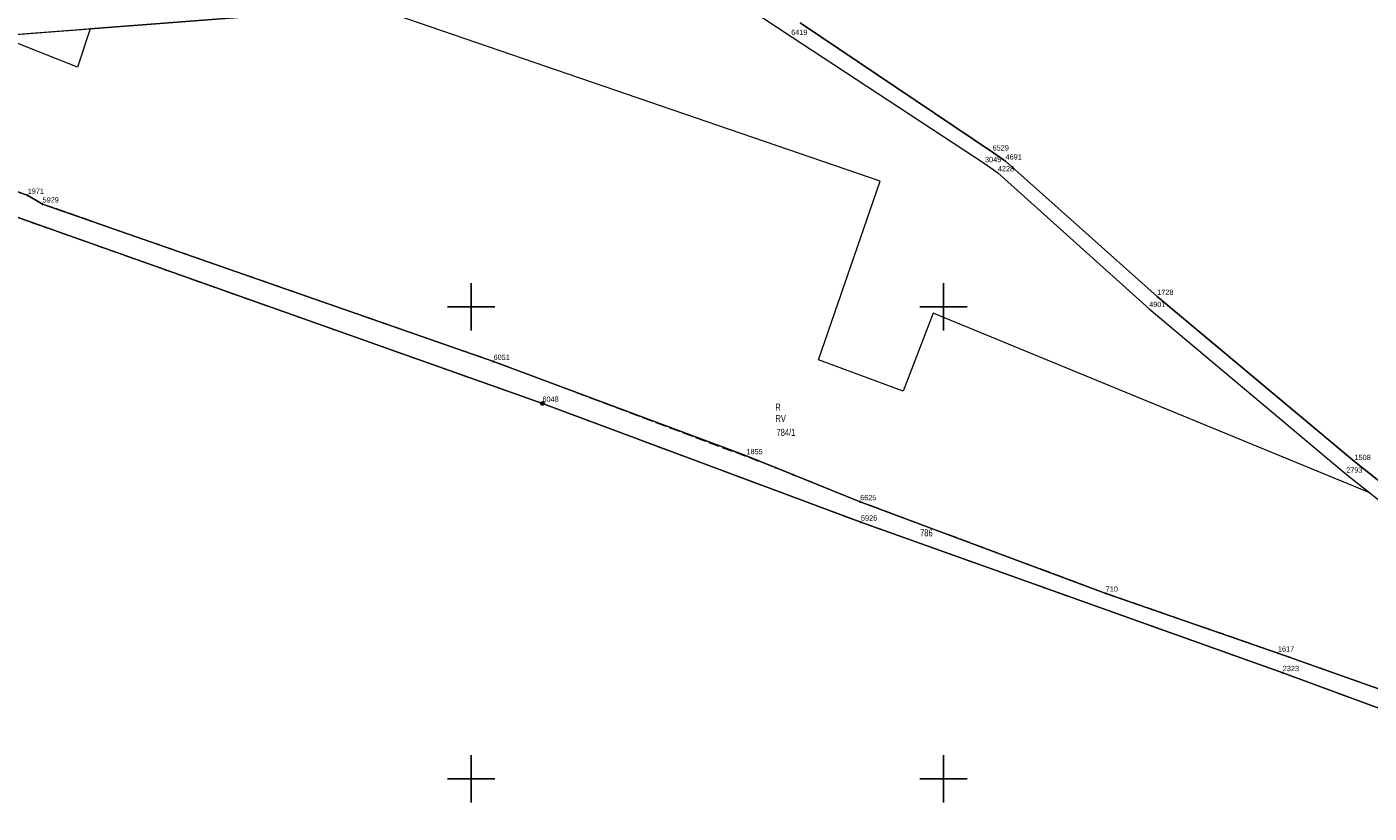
# Model space of a CAD drawing. Header units: metres. Extents: x 5548743 to 5556416, y 5707500 to 5714000.
# Tile 228 of 244: x 5554606 to 5554890, y 5710093 to 5710259. Entities that reach past the tile are written whole.
import ezdxf
from ezdxf.enums import TextEntityAlignment as Align

# ---------------------------------------------------------------- set-up
doc = ezdxf.new("R2010")
doc.units = ezdxf.units.M
doc.linetypes.add('2.25_0.75', pattern=[3, 2.25, -0.75])
doc.linetypes.add('219-1000', pattern=[0])
doc.layers.get('0').update_dxf_attribs({"color": 2, "lineweight": 5})
doc.styles.get("Standard").update_dxf_attribs({"font": 'Working1250', "width": 0.75})

# ---------------------------------------------------------------- blocks, each defined once
blk = doc.blocks.new('203')
at = {"linetype": 'Continuous', "lineweight": 0}
h = blk.add_hatch(color=0, dxfattribs=at)
edge = h.paths.add_edge_path()
edge.add_arc((0, 0), 0.09, 0, 360)
blk = doc.blocks.new('202')
at = {"color": 0, "linetype": 'Continuous', "lineweight": 0}
blk.add_circle((0, 0), 0.4, dxfattribs=at)
blk = doc.blocks.new('PIKIETAW1891')
at = {"color": 0}
blk.add_circle((0, 0), 0.09, dxfattribs=at)
blk = doc.blocks.new('RAMKA1000K')
at = {"color": 0}
for p, q in [((300, 195), (300, 205)), ((400, 195), (400, 205)), ((295, 200), (305, 200)), ((395, 200), (405, 200)), ((300, 95), (300, 105)), ((400, 95), (400, 105)), ((295, 100), (305, 100)), ((395, 100), (405, 100))]:
    blk.add_line(p, q, dxfattribs=at)

msp = doc.modelspace()

# ---------------------------------------------------------------- linework, layer by layer
at = {"layer": '217-kontur klasyfikacyjny', "color": 3, "linetype": 'CONTINUOUS', "lineweight": 18, "flags": 128}
for points in [[(5554679.16, 5710263.47), (5554619.32, 5710258.89)], [(5554786.6, 5710226.62), (5554679.16, 5710263.47)], [(5554616.66, 5710250.75), (5554599.89, 5710257.4)], [(5554619.32, 5710258.89), (5554616.66, 5710250.75)], [(5554530.04, 5710251.5), (5554606.13, 5710223.61)], [(5554715.11, 5710179.55), (5554571.97, 5710230.31)], [(5554773.56, 5710188.8), (5554786.6, 5710226.62)], [(5554606.13, 5710223.61), (5554609.27, 5710221.78)], [(5554609.27, 5710221.78), (5554704.76, 5710188.42)], [(5554797.8, 5710198.69), (5554791.5, 5710182.16)], [(5554890.26, 5710160.6), (5554797.8, 5710198.69)], [(5554704.76, 5710188.42), (5554758.3, 5710168.44)], [(5554791.5, 5710182.16), (5554773.56, 5710188.8)], [(5554782.55, 5710154.38), (5554715.11, 5710179.55)], [(5554758.3, 5710168.44), (5554782.37, 5710158.7)], [(5554782.37, 5710158.7), (5554834.37, 5710139.31)], [(5554871.86, 5710122.49), (5554782.55, 5710154.38)], [(5554834.37, 5710139.31), (5554870.84, 5710126.64)], [(5554870.84, 5710126.64), (5554922.37, 5710108.34)], [(5554917.49, 5710105.64), (5554871.86, 5710122.49)]]:
    msp.add_lwpolyline(points, dxfattribs=at)
at = {"layer": '218-kontur użytku gruntowego', "color": 3, "linetype": 'CONTINUOUS', "lineweight": 18, "flags": 128}
for points in [[(5554750.23, 5710268.91), (5554767.77, 5710257.27)], [(5554619.32, 5710258.89), (5554679.16, 5710263.47)], [(5554679.16, 5710263.47), (5554619.32, 5710258.89)], [(5554786.6, 5710226.62), (5554679.16, 5710263.47)], [(5554810.43, 5710232.79), (5554769.68, 5710260.2)], [(5554599.89, 5710257.4), (5554619.32, 5710258.89)], [(5554616.66, 5710250.75), (5554599.89, 5710257.4)], [(5554619.32, 5710258.89), (5554616.66, 5710250.75)], [(5554767.77, 5710257.27), (5554808.81, 5710230.32)], [(5554530.04, 5710251.5), (5554606.13, 5710223.61)], [(5554606.13, 5710223.61), (5554530.04, 5710251.5)], [(5554813.17, 5710230.88), (5554810.43, 5710232.79)], [(5554715.11, 5710179.55), (5554571.97, 5710230.31)], [(5554571.97, 5710230.31), (5554715.11, 5710179.55)], [(5554808.81, 5710230.32), (5554811.53, 5710228.37)], [(5554811.53, 5710228.37), (5554843.58, 5710199.61)], [(5554845.27, 5710202.2), (5554813.17, 5710230.88)], [(5554773.56, 5710188.8), (5554786.6, 5710226.62)], [(5554606.13, 5710223.61), (5554609.27, 5710221.78)], [(5554609.27, 5710221.78), (5554606.13, 5710223.61)], [(5554609.27, 5710221.78), (5554704.76, 5710188.42)], [(5554704.76, 5710188.42), (5554609.27, 5710221.78)], [(5554887.04, 5710167.21), (5554845.27, 5710202.2)], [(5554797.8, 5710198.69), (5554791.5, 5710182.16)], [(5554890.26, 5710160.6), (5554797.8, 5710198.69)], [(5554843.58, 5710199.61), (5554885.29, 5710164.53)], [(5554704.76, 5710188.42), (5554758.3, 5710168.44)], [(5554758.3, 5710168.44), (5554704.76, 5710188.42)], [(5554791.5, 5710182.16), (5554773.56, 5710188.8)], [(5554782.55, 5710154.38), (5554715.11, 5710179.55)], [(5554715.11, 5710179.55), (5554782.55, 5710154.38)], [(5554758.3, 5710168.44), (5554782.37, 5710158.7)], [(5554782.37, 5710158.7), (5554758.3, 5710168.44)], [(5554928.17, 5710134.53), (5554887.04, 5710167.21)], [(5554885.29, 5710164.53), (5554890.26, 5710160.6)], [(5554782.37, 5710158.7), (5554834.37, 5710139.31)], [(5554834.37, 5710139.31), (5554782.37, 5710158.7)], [(5554871.86, 5710122.49), (5554782.55, 5710154.38)], [(5554782.55, 5710154.38), (5554871.86, 5710122.49)], [(5554834.37, 5710139.31), (5554870.84, 5710126.64)], [(5554870.84, 5710126.64), (5554834.37, 5710139.31)], [(5554870.84, 5710126.64), (5554922.37, 5710108.34)], [(5554922.37, 5710108.34), (5554870.84, 5710126.64)], [(5554917.49, 5710105.64), (5554871.86, 5710122.49)], [(5554871.86, 5710122.49), (5554917.49, 5710105.64)]]:
    msp.add_lwpolyline(points, dxfattribs=at)
at = {"layer": '219-działka ewidencyjna', "color": 7, "linetype": '219-1000', "lineweight": 18, "flags": 128}
for points in [[(5554750.23, 5710268.91), (5554529.98, 5710252.05)], [(5554750.23, 5710268.91), (5554767.77, 5710257.27)], [(5554769.68, 5710260.2), (5554810.43, 5710232.79)], [(5554767.77, 5710257.27), (5554808.81, 5710230.32)], [(5554530.04, 5710251.5), (5554606.13, 5710223.61)], [(5554810.43, 5710232.79), (5554813.17, 5710230.88)], [(5554571.97, 5710230.31), (5554715.11, 5710179.55)], [(5554808.81, 5710230.32), (5554811.53, 5710228.37)], [(5554811.53, 5710228.37), (5554843.58, 5710199.61)], [(5554813.17, 5710230.88), (5554845.27, 5710202.2)], [(5554606.13, 5710223.61), (5554609.27, 5710221.78)], [(5554609.27, 5710221.78), (5554704.76, 5710188.42)], [(5554845.27, 5710202.2), (5554887.04, 5710167.21)], [(5554843.58, 5710199.61), (5554885.29, 5710164.53)], [(5554704.76, 5710188.42), (5554758.3, 5710168.44)], [(5554715.11, 5710179.55), (5554782.55, 5710154.38)], [(5554758.3, 5710168.44), (5554782.37, 5710158.7)], [(5554887.04, 5710167.21), (5554928.17, 5710134.53)], [(5554885.29, 5710164.53), (5554926.47, 5710131.94)], [(5554782.37, 5710158.7), (5554834.37, 5710139.31)], [(5554782.55, 5710154.38), (5554871.86, 5710122.49)], [(5554834.37, 5710139.31), (5554870.84, 5710126.64)], [(5554870.84, 5710126.64), (5554922.37, 5710108.34)], [(5554871.86, 5710122.49), (5554917.49, 5710105.64)]]:
    msp.add_lwpolyline(points, dxfattribs=at)
at = {"layer": 'jezdnia', "color": 7, "linetype": '2.25_0.75', "lineweight": 18, "flags": 128}
msp.add_lwpolyline([(5554530.04, 5710251.5), (5554527.67, 5710241.31), (5554571.97, 5710230.31), (5554715.11, 5710179.55), (5554782.55, 5710154.38), (5554871.86, 5710122.49), (5554917.49, 5710105.64), (5554955.83, 5710091.41), (5554989.05, 5710080.13), (5554995, 5710078.11), (5554995.88, 5710077.81), (5555000.74, 5710076.16), (5555062.76, 5710054.59), (5555063.57, 5710053.31), (5555064.37, 5710065.87), (5555060.24, 5710062.16), (5555053.49, 5710061.39), (5554992.58, 5710083.29), (5554922.37, 5710108.34), (5554870.84, 5710126.64), (5554834.37, 5710139.31), (5554782.37, 5710158.7), (5554768.21, 5710164.43), (5554764.48, 5710165.94), (5554704.76, 5710188.42), (5554609.27, 5710221.78), (5554606.13, 5710223.61)], close=True, dxfattribs=at)

# ---------------------------------------------------------------- block references
at = {"layer": '202-punkt graniczny', "color": 7, "linetype": 'CONTINUOUS', "lineweight": 18}
msp.add_blockref('202', (5554715.11, 5710179.55), dxfattribs=at)
at = {"layer": '203-punkt graniczny', "color": 7, "linetype": 'CONTINUOUS', "lineweight": 18}
for p in [(5554767.77, 5710257.27), (5554810.43, 5710232.79), (5554808.81, 5710230.32), (5554811.53, 5710228.37), (5554813.17, 5710230.88), (5554606.13, 5710223.61), (5554609.27, 5710221.78), (5554845.27, 5710202.2), (5554843.58, 5710199.61), (5554704.76, 5710188.42), (5554758.3, 5710168.44), (5554887.04, 5710167.21), (5554885.29, 5710164.53), (5554782.37, 5710158.7), (5554782.55, 5710154.38), (5554834.37, 5710139.31), (5554870.84, 5710126.64), (5554871.86, 5710122.49)]:
    msp.add_blockref('203', p, dxfattribs=at)
at = {"layer": 'Punkt roboczy BDOT GESUT K1', "color": 6, "linetype": 'CONTINUOUS', "lineweight": 18}
for p in [(5554606.13, 5710223.61), (5554609.27, 5710221.78), (5554704.76, 5710188.42), (5554715.11, 5710179.55), (5554764.48, 5710165.94), (5554768.21, 5710164.43), (5554782.37, 5710158.7), (5554782.55, 5710154.38), (5554834.37, 5710139.31), (5554870.84, 5710126.64), (5554871.86, 5710122.49)]:
    msp.add_blockref('PIKIETAW1891', p, dxfattribs=at)
at = {"layer": 'Wstawianie ramki sekcyjnej z opisem', "color": 7, "linetype": 'CONTINUOUS', "lineweight": 13}
msp.add_blockref('RAMKA1000K', (5554400, 5710000), dxfattribs=at)
msp.add_blockref('RAMKA1000K', (5554400, 5710000), dxfattribs=at)
msp.add_blockref('RAMKA1000K', (5554400, 5710000), dxfattribs=at)
msp.add_blockref('RAMKA1000K', (5554400, 5710000), dxfattribs=at)

# ---------------------------------------------------------------- texts
at = {"layer": '202-punkt graniczny-Atr103', "color": 7, "width": 0.9}
msp.add_text('6048', height=1.125, dxfattribs=at).set_placement((5554715.11, 5710179.55), align=Align.BOTTOM_LEFT)
msp.add_text('6048', height=1.125, dxfattribs=at).set_placement((5554715.11, 5710179.55), align=Align.BOTTOM_LEFT)
at = {"layer": '203-punkt graniczny-Atr103', "color": 7, "width": 0.9}
for s, p in [('6419', (5554767.77, 5710257.27)), ('6419', (5554767.77, 5710257.27)), ('6529', (5554810.43, 5710232.79)), ('6529', (5554810.43, 5710232.79)), ('3045', (5554808.81, 5710230.32)), ('3045', (5554808.81, 5710230.32)), ('4691', (5554813.17, 5710230.88)), ('4691', (5554813.17, 5710230.88)), ('4228', (5554811.53, 5710228.37)), ('4228', (5554811.53, 5710228.37)), ('1971', (5554606.13, 5710223.61)), ('1971', (5554606.13, 5710223.61)), ('5929', (5554609.27, 5710221.78)), ('5929', (5554609.27, 5710221.78)), ('1728', (5554845.27, 5710202.2)), ('1728', (5554845.27, 5710202.2)), ('4901', (5554843.58, 5710199.61)), ('4901', (5554843.58, 5710199.61)), ('6051', (5554704.76, 5710188.42)), ('6051', (5554704.76, 5710188.42)), ('1855', (5554758.3, 5710168.44)), ('1855', (5554758.3, 5710168.44)), ('1508', (5554887.04, 5710167.21)), ('1508', (5554887.04, 5710167.21)), ('2793', (5554885.29, 5710164.53)), ('2793', (5554885.29, 5710164.53)), ('6625', (5554782.37, 5710158.7)), ('6625', (5554782.37, 5710158.7)), ('5926', (5554782.55, 5710154.38)), ('5926', (5554782.55, 5710154.38)), ('710', (5554834.37, 5710139.31)), ('710', (5554834.37, 5710139.31)), ('1617', (5554870.84, 5710126.64)), ('1617', (5554870.84, 5710126.64)), ('2323', (5554871.86, 5710122.49)), ('2323', (5554871.86, 5710122.49))]:
    msp.add_text(s, height=1.125, dxfattribs=at).set_placement(p, align=Align.BOTTOM_LEFT)
at = {"layer": '209-oznaczenie konturu klasyfikacyjnego', "color": 3, "linetype": 'CONTINUOUS', "lineweight": 18, "width": 0.79}
msp.add_text('RV', height=1.5, dxfattribs=at).set_placement((5554764.44, 5710177.1), align=Align.TOP_LEFT)
at = {"layer": '210-oznaczenie konturu użytku gruntowego', "color": 3, "linetype": 'CONTINUOUS', "lineweight": 18, "width": 0.79}
msp.add_text('R', height=1.5, dxfattribs=at).set_placement((5554764.42, 5710178))
at = {"layer": '211-numer działki ewidencyjnej', "color": 7, "linetype": 'CONTINUOUS', "lineweight": 18, "width": 0.79}
for s, p in [('784/1', (5554764.68, 5710172.66)), ('786', (5554795.07, 5710151.37))]:
    msp.add_text(s, height=1.5, dxfattribs=at).set_placement(p)

doc.saveas('drawing.dxf')
